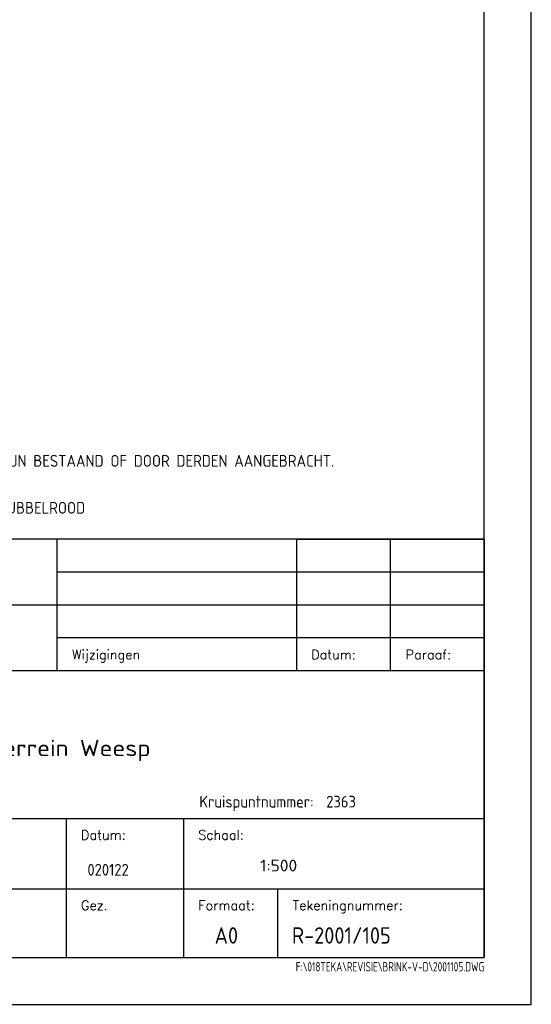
# Model space of a CAD drawing. Extents: x 272479 to 273074, y 965943 to 966363.
# Tile 21 of 25: x 273019 to 273074, y 965943 to 966048. Entities that reach past the tile are written whole.
import ezdxf
from ezdxf.enums import TextEntityAlignment as Align

# ---------------------------------------------------------------- set-up
doc = ezdxf.new("R2010")
doc.units = 0
doc.header["$LTSCALE"] = 0.25
doc.header["$MEASUREMENT"] = 0
doc.layers.get('0').update_dxf_attribs({"linetype": 'CONTINUOUS'})
for name, color, linetype in [('01-CALQUE', 1, 'CONTINUOUS'), ('SIV-VRI-TEKST', 1, 'CONTINUOUS'), ('TXT-025', 7, 'CONTINUOUS')]:
    doc.layers.add(name, color=color, linetype=linetype)
doc.styles.add('ISO', font='isocp.shx')
doc.styles.add('ROMANS', font='ROMANS.SHX')
doc.styles.add('T35', font='iso', dxfattribs={"height": 1.75})

# ---------------------------------------------------------------- blocks, each defined once
blk = doc.blocks.new('NB_KAA0')
at = {"color": 1}
blk.add_lwpolyline([(1189, 0), (1189, 841), (0, 841), (0, 0)], close=True, dxfattribs=at)
at = {"color": 5}
blk.add_lwpolyline([(1179, 10), (1179, 831), (25, 831), (25, 10)], close=True, dxfattribs=at)
at = {"color": 1, "style": 'ISO', "width": 0.8}
blk.add_attdef('PLOTDATUM', (23, 10), '', height=2, rotation=90, dxfattribs=at)
blk.add_attdef('FILENAAM', text='', height=2, dxfattribs=at).set_placement((1179, 7), align=Align.RIGHT)
blk = doc.blocks.new('V_OPM')
at = {"style": 'ISO'}
blk.add_text('%%uOPMERKING', height=2.5, dxfattribs=at).set_placement((0, 0))
for p in [(21.59, 0), (21.59, -5), (21.59, -10), (21.59, -15), (21.59, -20), (21.59, -25), (21.59, -30), (21.59, -35), (21.59, -40), (21.59, -45), (21.59, -50)]:
    blk.add_attdef('OPMERKING', p, '', height=2.5, dxfattribs=at)
blk = doc.blocks.new('N-h-ond')
at = {"layer": 'SIV-VRI-TEKST', "color": 7}
for p, q in [((0, 44.5), (-94.5, 44.5)), ((-45.5, 44.5), (-45.5, 30.5)), ((-20, 44.5), (0, 44.5)), ((-20, 44.5), (-20, 30.5)), ((-10, 44.5), (-10, 30.5)), ((0, 44.5), (0, 0)), ((0, 41), (-45.5, 41)), ((0, 37.5), (-66.25, 37.5)), ((0, 34), (-45.5, 34)), ((0, 30.5), (-94.5, 30.5)), ((0, 14.75), (-94.5, 14.75)), ((-44.5, 14.75), (-44.5, 0)), ((-32, 14.75), (-32, 0)), ((0, 7.25), (-57, 7.25)), ((-22, 7.25), (-22, 0)), ((-94.5, 0), (0, 0))]:
    blk.add_line(p, q, dxfattribs=at)
at = {"layer": 'SIV-VRI-TEKST', "color": 2}
for s, height, style, p in [('Wijzigingen', 1, 'ROMANS', (-43.87, 31.73)), ('Datum:', 1, 'ROMANS', (-18.42, 31.73)), ('Paraaf:', 1, 'ROMANS', (-8.37, 31.73)), ('Kruispuntnummer:', 1.25, 'T35', (-30.32, 15.95)), ('Datum:', 1, 'ROMANS', (-42.91, 12.53)), ('Schaal:', 1, 'ROMANS', (-30.43, 12.53)), ('Gez.', 1, 'ROMANS', (-42.91, 5.04)), ('Formaat:', 1, 'ROMANS', (-30.43, 5.04)), ('Tekeningnummer:', 1, 'ROMANS', (-20.38, 5.04))]:
    blk.add_text(s, height=height, dxfattribs=dict(at, style=style)).set_placement(p)
at = {"layer": 'SIV-VRI-TEKST', "color": 2, "style": 'ISO', "width": 1.2}
blk.add_text('1:500', height=1.25, dxfattribs=at).set_placement((-23.85, 9.15))
at = {"layer": 'SIV-VRI-TEKST', "color": 7, "style": 'ISO'}
for p in [(-43.82, 42.24), (-18.32, 42.24), (-43.82, 38.74), (-18.32, 38.74), (-43.82, 35.24), (-18.32, 35.24)]:
    blk.add_attdef('ONDERHOEK', p, '', height=1, dxfattribs=at)
at = {"layer": 'SIV-VRI-TEKST', "color": 6, "style": 'ISO', "width": 1.2}
blk.add_attdef('KRUISPUNTNAAM', (-83.02, 21.41), '', height=1.75, dxfattribs=at)
at = {"layer": 'SIV-VRI-TEKST', "color": 2, "style": 'ISO'}
for p in [(-83.08, 15.95), (-16.82, 15.95), (-54.71, 8.69), (-42.23, 8.7)]:
    blk.add_attdef('ONDERHOEK', p, '', height=1.25, dxfattribs=at)
at = {"layer": 'SIV-VRI-TEKST', "color": 6, "style": 'ISO'}
for p in [(-28.69, 1.46), (-20.47, 1.46)]:
    blk.add_attdef('ONDERHOEK', p, '', height=1.75, dxfattribs=at)

msp = doc.modelspace()

# ---------------------------------------------------------------- block references
at = {"layer": '01-CALQUE', "xscale": 0.5, "yscale": 0.5, "zscale": 0.5}
msp.add_blockref('NB_KAA0', (272479.13, 965942.87), dxfattribs=at).add_auto_attribs({'FILENAAM': 'F:\\018TEKA\\REVISIE\\BRINK-V-D\\2001105.DWG'})
at = {"layer": '01-CALQUE'}
ref = msp.add_blockref('N-h-ond', (273068.63, 965947.87), dxfattribs=at)
ref.add_attrib('ONDERHOEK', 'R-2001/105', (273048.16, 965949.33), dxfattribs={"layer": 'SIV-VRI-TEKST', "color": 6, "height": 1.75, "style": 'ISO'})
ref.add_attrib('KRUISPUNTNAAM', 'N236-Aansluiting industrieterrein Weesp', (272985.62, 965969.29), dxfattribs={"layer": 'SIV-VRI-TEKST', "color": 6, "height": 1.75, "style": 'ISO', "width": 1.2})
ref.add_attrib('ONDERHOEK', 'A0', (273039.94, 965949.33), dxfattribs={"layer": 'SIV-VRI-TEKST', "color": 6, "height": 1.75, "style": 'ISO'})
ref.add_attrib('ONDERHOEK', '020122', (273026.4, 965956.57), dxfattribs={"layer": 'SIV-VRI-TEKST', "color": 2, "height": 1.25, "style": 'ISO'})
ref.add_attrib('ONDERHOEK', '2363', (273051.81, 965963.82), dxfattribs={"layer": 'SIV-VRI-TEKST', "color": 2, "height": 1.25, "style": 'ISO'})
at = {"layer": 'TXT-025'}
ref = msp.add_blockref('V_OPM', (272975.89, 966000.1), dxfattribs=dict(at, xscale=0.5, yscale=0.5, zscale=0.5))
ref.add_attrib('OPMERKING', 'DE LAMPEN ZIJN 40V/40W.', (272986.68, 965997.6), dxfattribs={"layer": '0', "height": 1.25, "style": 'ISO'})
ref.add_attrib('OPMERKING', 'DE LANTAARNS 3+10 ZIJN VOORZIEN VAN DUBBELROOD', (272986.68, 965995.1), dxfattribs={"layer": '0', "height": 1.25, "style": 'ISO'})
ref.add_attrib('OPMERKING', 'NIET NADER AANGEGEVEN MANTELBUIZEN ZIJN BESTAAND OF DOOR DERDEN AANGEBRACHT.', (272986.68, 966000.1), dxfattribs={"layer": '0', "height": 1.25, "style": 'ISO'})

doc.saveas('drawing.dxf')
